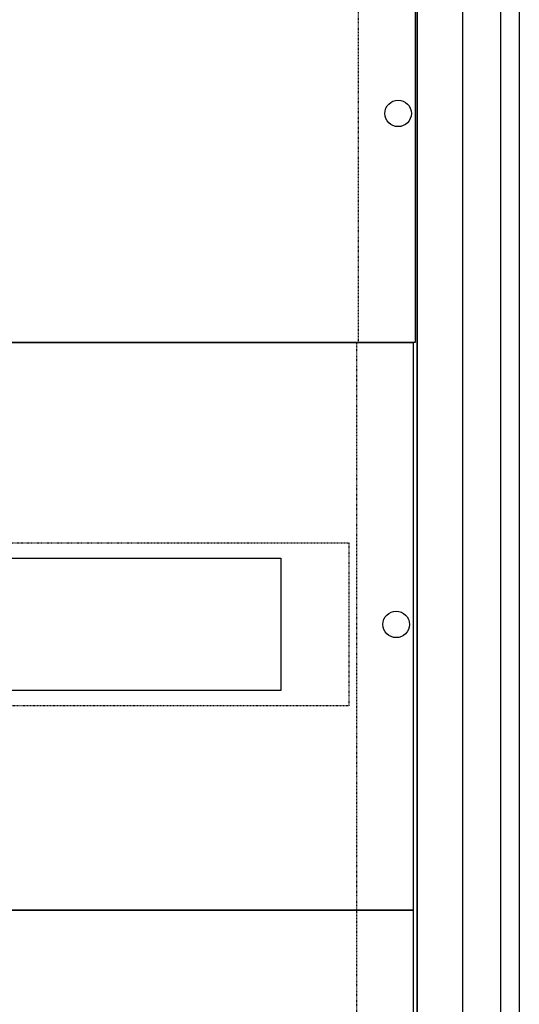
# Model space of a CAD drawing. Header units: millimetres. Extents: x 53896 to 55996, y -16755 to -13785.
# Tile 22 of 24: x 54852 to 54984, y -14565 to -14305. Entities that reach past the tile are written whole.
import ezdxf

# ---------------------------------------------------------------- set-up
doc = ezdxf.new("R2010")
doc.units = ezdxf.units.MM
doc.header["$MEASUREMENT"] = 0
doc.linetypes.add('POINTILLE', pattern=[0.2, 0.06, -0.14])
for name, color, linetype in [('LAYER1', 7, 'Continuous'), ('LAYER13', 7, 'Continuous'), ('LAYER19', 7, 'Continuous'), ('LAYER27', 7, 'Continuous'), ('LAYER3', 7, 'Continuous')]:
    doc.layers.add(name, color=color, linetype=linetype)

# ---------------------------------------------------------------- blocks, each defined once
blk = doc.blocks.new('__EDIGRA2__3456_G')
at = {"layer": 'LAYER27', "color": 7}
blk.add_lwpolyline([(5, -5), (300, -5), (300, -1675), (5, -1675)], close=True, dxfattribs=at)
at = {"layer": 'LAYER3', "color": 7}
blk.add_line((278, -15), (278, -1665), dxfattribs=at)
for points in [[(0, 0), (305, 0), (305, -1830), (0, -1830)], [(15, -15), (290, -15), (290, -1665), (15, -1665)], [(278, -15), (290, -15), (290, -1665), (278, -1665)]]:
    blk.add_lwpolyline(points, close=True, dxfattribs=at)
blk = doc.blocks.new('__EDIGRA2__3458_G')
at = {"layer": 'LAYER13', "color": 7, "linetype": 'POINTILLE'}
blk.add_lwpolyline([(15, 0), (235, 0), (235, -450), (15, -450)], close=True, dxfattribs=at)
at = {"layer": 'LAYER19', "color": 7}
blk.add_lwpolyline([(0, 0), (250, 0), (250, -450), (0, -450)], close=True, dxfattribs=at)
blk.add_circle((245.5, -389.5), 3.5, dxfattribs=at)
blk = doc.blocks.new('__EDIGRA2__3460_G')
at = {"layer": 'LAYER13', "color": 7, "linetype": 'POINTILLE'}
blk.add_lwpolyline([(15, 0), (235, 0), (235, -150), (15, -150)], close=True, dxfattribs=at)
at = {"layer": 'LAYER13', "color": 7}
blk.add_lwpolyline([(35, -57), (215, -57), (215, -92), (35, -92)], close=True, dxfattribs=at)
at = {"layer": 'LAYER19', "color": 7}
blk.add_lwpolyline([(0, 0), (250, 0), (250, -150), (0, -150)], close=True, dxfattribs=at)
at = {"layer": 'LAYER19', "color": 253, "linetype": 'POINTILLE'}
blk.add_lwpolyline([(17, -53), (233, -53), (233, -96), (17, -96)], close=True, dxfattribs=at)
at = {"layer": 'LAYER19', "color": 7}
for centre in [(4.5, -74.5), (245.5, -74.5)]:
    blk.add_circle(centre, 3.5, dxfattribs=at)

msp = doc.modelspace()

# ---------------------------------------------------------------- block references
at = {"layer": 'LAYER1'}
for name, p in [('__EDIGRA2__3456_G', (54679.14, -13925.12)), ('__EDIGRA2__3458_G', (54706.64, -13940.12)), ('__EDIGRA2__3460_G', (54706.14, -14390.12)), ('__EDIGRA2__3460_G', (54706.14, -14540.12))]:
    msp.add_blockref(name, p, dxfattribs=at)

doc.saveas('drawing.dxf')
